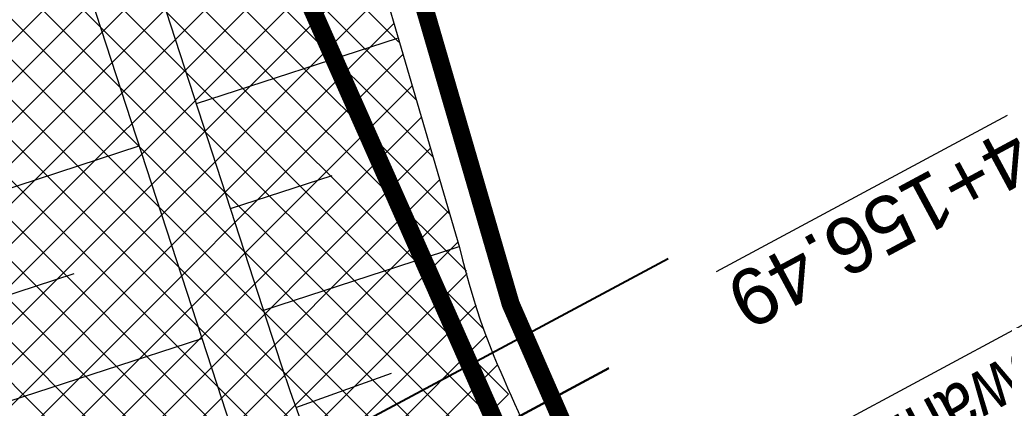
# Model space of a CAD drawing. Header units: metres. Extents: x 7529682 to 7533711, y 5721195 to 5727842.
# Tile 17 of 232: x 7531649 to 7531671, y 5724131 to 5724140. Entities that reach past the tile are written whole.
import ezdxf

# ---------------------------------------------------------------- set-up
doc = ezdxf.new("R2010")
doc.units = ezdxf.units.M
doc.linetypes.add('817-dzialki-09-05-04$0$HIDDEN', pattern=[0.375, 0.25, -0.125])
doc.linetypes.add('ACAD_ISO05W100', pattern=[33, 24, -3, 0, -3, 0, -3])
for name, color, linetype, lineweight, true_color in [('D-hatch-ciag-pieszo-rowerowy', 7, 'Continuous', 13, 0xff9f80), ('D-hatch-gwozdziowanie', 7, 'Continuous', 13, 0xffc824), ('D-LR-etap-III', 7, '817-dzialki-09-05-04$0$HIDDEN', 50, 0x00008f), ('D-przekroje-pop', 7, 'Continuous', 50, 0x000099), ('D-typowe', 7, 'Continuous', 40, 0x0061c2)]:
    doc.layers.add(name, color=color, linetype=linetype, lineweight=lineweight, true_color=true_color)
for name, color, linetype in [('D-hatch-pobocza', 131, 'Continuous'), ('D-skarpa', 2, 'Continuous'), ('D-skarpa-kreskowanie', 2, 'Continuous')]:
    doc.layers.add(name, color=color, linetype=linetype)
doc.layers.add('D-opisy', color=2, linetype='Continuous', lineweight=30)
doc.layers.add('D-pas-drogowy', color=7, linetype='ACAD_ISO05W100', lineweight=50)
doc.styles.add('2mm08', font='arial.ttf', dxfattribs={"width": 0.8})
doc.styles.get("Standard").update_dxf_attribs({"font": 'arial.ttf'})
pattern_1 = [(45, (0, 0), (-0.3367596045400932, 0.3367596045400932), []), (135, (0, 0), (-0.3367596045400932, -0.3367596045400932), [])]

msp = doc.modelspace()

# ---------------------------------------------------------------- hatches: boundary and pattern name
at = {"layer": 'D-hatch-ciag-pieszo-rowerowy'}
h = msp.add_hatch(dxfattribs=at)
h.set_pattern_fill('ANSI37', color=256, scale=0.15, style=0)
h.set_pattern_definition(pattern_1)
edge = h.paths.add_edge_path()
edge.add_line((7531644.774618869, 5724139.264231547), (7531642.006493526, 5724137.812366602))
edge.add_arc((7531613.481781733, 5724128.520390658), 29.99999999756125, 18.006799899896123, 18.04311234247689, ccw=False)
edge.add_line((7531642.012376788, 5724137.794286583), (7531643.985495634, 5724131.724102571))
edge.add_arc((7531672.516090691, 5724140.997998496), 29.99999999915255, 198.0067998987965, 208.2899328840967)
edge.add_line((7531646.099271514, 5724126.779993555), (7531649.993960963, 5724119.543724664))
edge.add_line((7531649.993960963, 5724119.543724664), (7531652.861359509, 5724119.414572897))
edge.add_line((7531652.861359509, 5724119.414572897), (7531649.906948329, 5724124.903820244))
edge.add_arc((7531674.122365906, 5724137.936991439), 27.49999999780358, 198.0067998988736, 208.2899328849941, ccw=False)
edge.add_line((7531647.969320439, 5724129.435920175), (7531644.774618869, 5724139.264231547))
at = {"layer": 'D-hatch-gwozdziowanie'}
h = msp.add_hatch(dxfattribs=at)
h.set_pattern_fill('ANSI37', color=256, scale=0.2, style=0)
h.set_pattern_definition([(45, (0.475509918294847, 0.1545649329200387), (-0.4490128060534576, 0.4490128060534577), []), (135, (0.475509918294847, 0.1545649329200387), (-0.4490128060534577, -0.4490128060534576), [])])
h.paths.add_polyline_path([(7531660.631333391, 5724129.001025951), (7531661.337392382, 5724127.501487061), (7531652.263785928, 5724122.617909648), (7531650.320592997, 5724126.275739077), (7531649.45599777, 5724128.248489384), (7531648.85443064, 5724129.947817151), (7531648.181288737, 5724132.0186986), (7531646.54895622, 5724137.040473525), (7531645.235833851, 5724142.166231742), (7531649.507318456, 5724144.35226245), (7531650.838276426, 5724145.048840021), (7531655.150725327, 5724147.289687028), (7531656.960557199, 5724139.649842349), (7531658.334433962, 5724135.005104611), (7531658.950504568, 5724132.874656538), (7531659.725206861, 5724130.829903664)])
at = {"layer": 'D-hatch-pobocza'}
h = msp.add_hatch(dxfattribs=at)
h.set_pattern_fill('ANSI37', color=256, scale=0.15, style=0)
h.set_pattern_definition(pattern_1)
h.paths.add_polyline_path([(7531641.557825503, 5724137.251755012), (7531638.973820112, 5724135.895878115), (7531641.006768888, 5724132.021778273), (7531664.906257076, 5724087.616922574), (7531677.64401952, 5724064.785715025), (7531683.112433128, 5724054.988140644), (7531686.752875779, 5724048.180044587), (7531695.447538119, 5724031.696667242), (7531703.748818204, 5724015.917210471), (7531709.214143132, 5724005.513965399), (7531719.388607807, 5723986.14687362), (7531726.295217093, 5723973.000144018), (7531732.740794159, 5723960.735633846), (7531735.13, 5723956.19), (7531735.640456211, 5723955.218925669), (7531738.920835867, 5723952.151005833), (7531736.413235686, 5723957.004825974), (7531736.305660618, 5723956.961851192), (7531727.534596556, 5723973.651249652), (7531720.62798727, 5723986.797979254), (7531710.453522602, 5724006.165071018), (7531704.987823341, 5724016.569028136), (7531696.686186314, 5724032.349163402), (7531687.989321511, 5724048.836716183), (7531684.341062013, 5724055.659430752), (7531678.866615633, 5724065.467813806), (7531666.134017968, 5724088.289763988), (7531645.570935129, 5724126.495633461, -0.04489876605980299), (7531643.41488373, 5724131.53862466)])

# ---------------------------------------------------------------- linework, layer by layer
at = {"layer": 'D-LR-etap-III', "ltscale": 10, "flags": 128}
msp.add_lwpolyline([(7531750.474471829, 5723895.103125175, 0.4, 0.4, 0), (7531750.505, 5723895.13, 0.4, 0.4, 0), (7531682.71, 5724022.92, 0.4, 0.4, 0), (7531619.177023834, 5724147.203692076, 0.4, 0.4, 0), (7531592.308960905, 5724198.48863389, 0.4, 0.4, 0), (7531553.263875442, 5724272.918564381, 0.4, 0.4, 0), (7531504.019999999, 5724366.79, 0.4, 0.4, 0), (7531482.09, 5724407.62, 0.4, 0.4, 0), (7531412.350402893, 5724541.182759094, 0.4, 0.4, 0), (7531388.463669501, 5724586.929768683, 0.4, 0.4, 0), (7531345.12, 5724669.94, 0.4, 0.4, 0), (7531127.66, 5725081.67, 0.4, 0.4, 0), (7531059.253139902, 5725211.040795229, 0.4, 0.4, 0), (7531008.007244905, 5725307.953830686, 0.4, 0.4, 0), (7530964.181635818, 5725390.835555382, 0.4, 0.4, 0), (7530914.557354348, 5725484.683561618, 0.4, 0.4, 0), (7530865.243241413, 5725577.493975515, 0.4, 0.4, 0), (7530840.085257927, 5725624.058651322, 0.4, 0.4, 0), (7530802.559525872, 5725694.924584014, 0.4, 0.4, 0), (7530755.54, 5725787.51, 0.4, 0.4, 0), (7530708.717810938, 5725876.303221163, 0.4, 0.4, 0), (7530695.12, 5725902.09, 0.4, 0.4, 0), (7530642.91397006, 5726001.07839487, 0.4, 0.4, 0), (7530634.934723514, 5726016.146615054, 0.4, 0.4, 0), (7530610.820000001, 5726061.929999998, 0.4, 0.4, 0), (7530610.820000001, 5726061.929999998, 0.4, 0.4, 0), (7530607.21, 5726063.51, 0.4, 0.4, 0), (7530597.42, 5726080.68, 0.4, 0.4, 0), (7530591.16, 5726088.44, 0.4, 0.4, 0), (7530581.28, 5726107.21, 0.4, 0.4, 0), (7530571.29, 5726130.56, 0.4, 0.4, 0), (7530549.554994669, 5726171.527317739, 0.4, 0.4, 0), (7530531.014309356, 5726206.473807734, 0.4, 0.4, 0), (7530516.461208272, 5726236.016618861, 0.4, 0.4, 0), (7530500.798929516, 5726266.141265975, 0.4, 0.4, 0), (7530491.349999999, 5726283.94, 0.4, 0.4, 0), (7530482.4, 5726303.41, 0.4, 0.4, 0), (7530482.4, 5726303.41, 0.4, 0.4, 0), (7530450.41, 5726357.28, 0.4, 0.4, 0), (7530397.759396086, 5726458.499907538, 0.4, 0.4, 0), (7530334.707815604, 5726583.664702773, 0.4, 0.4, 0), (7530303.939274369, 5726645.167943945, 0.4, 0.4, 0), (7530300.509779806, 5726651.777515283, 0.4, 0.4, 0), (7530289.213532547, 5726671.966724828, 0.4, 0.4, 0), (7530281.54, 5726685.57, 0.4, 0.4, 0), (7530261.37085633, 5726724.163374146, 0.4, 0.4, 0), (7530254.03, 5726738.21, 0.4, 0.4, 0), (7530197.219999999, 5726845.06, 0.4, 0.4, 0), (7530194.71, 5726849.15, 0.4, 0.4, 0), (7530195.92, 5726850.75, 0.4, 0.4, 0), (7530170.546669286, 5726892.961489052, 0.4, 0.4, 0), (7530143.174718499, 5726945.065838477, 0.4, 0.4, 0), (7530105.059999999, 5727018.32, 0.4, 0.4, 0), (7530100.059999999, 5727027.16, 0.4, 0.4, 0), (7530062.318670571, 5727099.625398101, 0.4, 0.4, 0), (7530015.378537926, 5727189.420463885, 0.4, 0.4, 0), (7529983.207960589, 5727250.206596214, 0.4, 0.4, 0), (7529953.284293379, 5727306.74720398, 0.4, 0.4, 0), (7529900.67053443, 5727406.15903814, 0.4, 0.4, 0), (7529890.630239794, 5727425.131178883, 0.4, 0.4, 0), (7529875.155383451, 5727454.426350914, 0.4, 0.4, 0), (7529857.560096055, 5727487.787346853, 0.4, 0.4, 0), (7529835.194401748, 5727530.19312405, 0.4, 0.4, 0), (7529811.740544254, 5727574.662079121, 0.4, 0.4, 0), (7529792.101859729, 5727611.922638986, 0.4, 0.4, 0), (7529768.066117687, 5727657.469613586, 0.4, 0.4, 0), (7529755.210566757, 5727682.131373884, 0.4, 0.4, 0), (7529753.309999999, 5727681.13, 0.4, 0.4, 0), (7529739.21, 5727707.77, 0.4, 0.4, 0), (7529735.394745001, 5727711.251990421, 0.4, 0.4, 0), (7529725.42, 5727730.2, 0.4, 0.4, 0), (7529723.55, 5727729.88, 0.4, 0.4, 0), (7529695.566668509, 5727782.932080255, 0.4, 0.4, 0), (7529717.67971874, 5727794.024357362, 0.4, 0.4, 0), (7529736.274870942, 5727758.647400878, 0.4, 0.4, 0), (7529736.274870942, 5727758.647400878, 0.4, 0.4, 0), (7529744.511003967, 5727750.406106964, 0.4, 0.4, 0), (7529744.511003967, 5727750.406106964, 0.4, 0.4, 0), (7529750.282568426, 5727738.549848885, 0.4, 0.4, 0), (7529777.108510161, 5727687.569424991, 0.4, 0.4, 0), (7529796.51537536, 5727651.329932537, 0.4, 0.4, 0), (7529814.937945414, 5727616.793170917, 0.4, 0.4, 0), (7529839.006722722, 5727572.303976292, 0.4, 0.4, 0), (7529860.617626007, 5727532.509108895, 0.4, 0.4, 0), (7529882.348967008, 5727491.504261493, 0.4, 0.4, 0), (7529904.865139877, 5727449.096370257, 0.4, 0.4, 0), (7529920.747384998, 5727418.884773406, 0.4, 0.4, 0), (7529946.676504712, 5727368.547487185, 0.4, 0.4, 0), (7529972.024701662, 5727320.573310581, 0.4, 0.4, 0), (7529987.740014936, 5727290.153392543, 0.4, 0.4, 0), (7529996.497385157, 5727273.661630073, 0.4, 0.4, 0), (7530017.541471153, 5727234.202689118, 0.4, 0.4, 0), (7530033.053657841, 5727204.864166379, 0.4, 0.4, 0), (7530051.622983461, 5727170.222745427, 0.4, 0.4, 0), (7530069.276612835, 5727137.015751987, 0.4, 0.4, 0), (7530089.385386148, 5727097.533639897, 0.4, 0.4, 0), (7530109.712512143, 5727060.746615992, 0.4, 0.4, 0), (7530136.769722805, 5727011.640131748, 0.4, 0.4, 0), (7530162.446686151, 5726962.743777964, 0.4, 0.4, 0), (7530187.674104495, 5726916.992101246, 0.4, 0.4, 0), (7530207.820739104, 5726879.335323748, 0.4, 0.4, 0), (7530230.625609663, 5726834.518686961, 0.4, 0.4, 0), (7530262.288093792, 5726776.61832811, 0.4, 0.4, 0), (7530277.509672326, 5726760.213143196, 0.4, 0.4, 0), (7530286.036865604, 5726744.106684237, 0.4, 0.4, 0), (7530288.097472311, 5726735.884066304, 0.4, 0.4, 0), (7530290.393870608, 5726725.046963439, 0.4, 0.4, 0), (7530296.17664807, 5726713.582980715, 0.4, 0.4, 0), (7530302.726195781, 5726701.18226779, 0.4, 0.4, 0), (7530325.685047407, 5726657.466383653, 0.4, 0.4, 0), (7530343.243978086, 5726623.648592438, 0.4, 0.4, 0), (7530360.229820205, 5726591.746871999, 0.4, 0.4, 0), (7530383.20855044, 5726548.059469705, 0.4, 0.4, 0), (7530406.017875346, 5726503.605514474, 0.4, 0.4, 0), (7530427.464919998, 5726462.620289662, 0.4, 0.4, 0), (7530447.9278544, 5726424.388014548, 0.4, 0.4, 0), (7530471.126878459, 5726379.920667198, 0.4, 0.4, 0), (7530490.501003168, 5726343.033350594, 0.4, 0.4, 0), (7530509.499458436, 5726306.733076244, 0.4, 0.4, 0), (7530529.890269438, 5726267.244072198, 0.4, 0.4, 0), (7530543.852446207, 5726238.990319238, 0.4, 0.4, 0), (7530554.808897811, 5726218.943990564, 0.4, 0.4, 0), (7530559.027108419, 5726212.223286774, 0.4, 0.4, 0), (7530563.060988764, 5726206.409670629, 0.4, 0.4, 0), (7530566.93354971, 5726200.463543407, 0.4, 0.4, 0), (7530569.771022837, 5726194.901501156, 0.4, 0.4, 0), (7530571.47319415, 5726191.282350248, 0.4, 0.4, 0), (7530572.839142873, 5726188.024533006, 0.4, 0.4, 0), (7530575.295071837, 5726182.034664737, 0.4, 0.4, 0), (7530579.736851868, 5726173.306070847, 0.4, 0.4, 0), (7530583.3, 5726167.41, 0.4, 0.4, 0), (7530593.4, 5726163.33, 0.4, 0.4, 0), (7530598.618375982, 5726155.264489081, 0.4, 0.4, 0), (7530608.258304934, 5726140.497132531, 0.4, 0.4, 0), (7530603.269999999, 5726136.83, 0.4, 0.4, 0), (7530606.53, 5726131.84, 0.4, 0.4, 0), (7530604.239057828, 5726124.21679044, 0.4, 0.4, 0), (7530605.847136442, 5726121.630127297, 0.4, 0.4, 0), (7530608.971611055, 5726116.164124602, 0.4, 0.4, 0), (7530618.114293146, 5726097.791111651, 0.4, 0.4, 0), (7530651.213125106, 5726034.959524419, 0.4, 0.4, 0), (7530670.243741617, 5725998.61095082, 0.4, 0.4, 0), (7530698.075474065, 5725945.952624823, 0.4, 0.4, 0), (7530716.505955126, 5725911.3051464, 0.4, 0.4, 0), (7530735.223454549, 5725875.667401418, 0.4, 0.4, 0), (7530752.504235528, 5725842.154920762, 0.4, 0.4, 0), (7530778.310652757, 5725793.501254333, 0.4, 0.4, 0), (7530797.499961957, 5725756.381811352, 0.4, 0.4, 0), (7530812.518974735, 5725728.28874362, 0.4, 0.4, 0), (7530820.039295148, 5725713.160404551, 0.4, 0.4, 0), (7530822.422446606, 5725710.193574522, 0.4, 0.4, 0), (7530833.154893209, 5725688.800634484, 0.4, 0.4, 0), (7530849.629354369, 5725656.158601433, 0.4, 0.4, 0), (7530867.98290276, 5725621.963939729, 0.4, 0.4, 0), (7530872.629809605, 5725612.88760475, 0.4, 0.4, 0), (7530880.354488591, 5725597.594500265, 0.4, 0.4, 0), (7530883.839446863, 5725593.389159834, 0.4, 0.4, 0), (7530891.782113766, 5725587.763349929, 0.4, 0.4, 0), (7530895.038670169, 5725584.280746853, 0.4, 0.4, 0), (7530897.033644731, 5725580.941110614, 0.4, 0.4, 0), (7530900.951646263, 5725579.945856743, 0.4, 0.4, 0), (7530904.80970798, 5725571.977328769, 0.4, 0.4, 0), (7530903.682362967, 5725568.566434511, 0.4, 0.4, 0), (7530908.900614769, 5725558.844845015, 0.4, 0.4, 0), (7530910.252030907, 5725545.671606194, 0.4, 0.4, 0), (7530912.872986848, 5725538.645543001, 0.4, 0.4, 0), (7530945.278171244, 5725478.464284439, 0.4, 0.4, 0), (7530959.692318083, 5725450.24628822, 0.4, 0.4, 0), (7531002.82670893, 5725368.192370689, 0.4, 0.4, 0), (7531044.703532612, 5725290.314293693, 0.4, 0.4, 0), (7531064.098839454, 5725253.212562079, 0.4, 0.4, 0), (7531083.010253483, 5725216.677517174, 0.4, 0.4, 0), (7531113.013137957, 5725158.465613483, 0.4, 0.4, 0), (7531137.364304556, 5725113.07076138, 0.4, 0.4, 0), (7531150.830830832, 5725086.711759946, 0.4, 0.4, 0), (7531159.745663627, 5725076.640848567, 0.4, 0.4, 0), (7531166.309999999, 5725074.58, 0.4, 0.4, 0), (7531172.29, 5725062.58, 0.4, 0.4, 0), (7531170.589828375, 5725055.605912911, 0.4, 0.4, 0), (7531173.732823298, 5725044.080706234, 0.4, 0.4, 0), (7531215.342008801, 5724964.859648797, 0.4, 0.4, 0), (7531238.054496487, 5724921.684649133, 0.4, 0.4, 0), (7531262.389821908, 5724875.282876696, 0.4, 0.4, 0), (7531295.587160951, 5724811.265731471, 0.4, 0.4, 0), (7531348.487908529, 5724712.362812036, 0.4, 0.4, 0), (7531363.740817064, 5724682.68394264, 0.4, 0.4, 0), (7531366.986905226, 5724675.865317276, 0.4, 0.4, 0), (7531382.541261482, 5724646.110625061, 0.4, 0.4, 0), (7531401.299165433, 5724610.874551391, 0.4, 0.4, 0), (7531428.964837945, 5724558.862274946, 0.4, 0.4, 0), (7531449.111202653, 5724520.397801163, 0.4, 0.4, 0), (7531477.292992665, 5724465.831467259, 0.4, 0.4, 0), (7531500.996290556, 5724421.112506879, 0.4, 0.4, 0), (7531512.121834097, 5724400.549045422, 0.4, 0.4, 0), (7531513.78163794, 5724396.757451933, 0.4, 0.4, 0), (7531526.32, 5724379.39, 0.4, 0.4, 0), (7531566.783642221, 5724302.73628205, 0.4, 0.4, 0), (7531578.579156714, 5724282.774819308, 0.4, 0.4, 0), (7531584.232619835, 5724273.111246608, 0.4, 0.4, 0), (7531590.109283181, 5724263.508189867, 0.4, 0.4, 0), (7531593.027899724, 5724258.771479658, 0.4, 0.4, 0), (7531595.711841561, 5724254.226824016, 0.4, 0.4, 0), (7531601.659976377, 5724243.898197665, 0.4, 0.4, 0), (7531606.097733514, 5724235.986407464, 0.4, 0.4, 0), (7531609.382207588, 5724230.799061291, 0.4, 0.4, 0), (7531611.580260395, 5724227.671180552, 0.4, 0.4, 0), (7531612.707802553, 5724225.86410867, 0.4, 0.4, 0), (7531618.665224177, 5724214.480919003, 0.4, 0.4, 0), (7531619.885522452, 5724212.333950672, 0.4, 0.4, 0), (7531620.931818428, 5724210.787064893, 0.4, 0.4, 0), (7531623.518605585, 5724207.111542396, 0.4, 0.4, 0), (7531626.143926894, 5724203.61306897, 0.4, 0.4, 0), (7531632.022984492, 5724196.485954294, 0.4, 0.4, 0), (7531653.949089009, 5724152.617641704, 0.4, 0.4, 0), (7531656.750690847, 5724143.103797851, 0.4, 0.4, 0), (7531659.61440691, 5724133.254504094, 0.4, 0.4, 0), (7531661.627147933, 5724128.646047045, 0.4, 0.4, 0.01093811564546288), (7531674.314987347, 5724101.43546424, 0.4, 0.4, 0), (7531685.137626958, 5724081.408252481, 0.4, 0.4, 0), (7531692.159945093, 5724066.277333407, 0.4, 0.4, 0), (7531699.662164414, 5724051.388120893, 0.4, 0.4, 0), (7531704.480624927, 5724040.808561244, 0.4, 0.4, 0), (7531704.480624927, 5724040.808561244, 0.4, 0.4, 0), (7531704.401251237, 5724037.368913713, 0.4, 0.4, 0), (7531720.383609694, 5724003.441317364, 0.4, 0.4, 0), (7531728.79890528, 5723986.206298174, 0.4, 0.4, 0), (7531733.237926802, 5723977.192631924, 0.4, 0.4, 0), (7531736.750027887, 5723969.505210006, 0.4, 0.4, 0), (7531737.336143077, 5723968.518916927, 0.4, 0.4, 0), (7531738.285051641, 5723967.699360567, 0.4, 0.4, 0), (7531742.180915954, 5723962.346428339, 0.4, 0.4, 0), (7531744.286141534, 5723958.615526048, 0.4, 0.4, 0), (7531755.393260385, 5723944.192617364, 0.4, 0.4, 0), (7531758.69, 5723936.76, 0.4, 0.4, 0), (7531780.08, 5723929.25, 0.4, 0.4, 0), (7531792.611989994, 5723906.337708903, 0.4, 0.4, 0), (7531792.611989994, 5723906.337708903, 0.4, 0.4, 0), (7531756.962094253, 5723883.055323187, 0.4, 0.4, 0), (7531750.46, 5723895.130000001, 0.4, 0.4, 0), (7531750.46, 5723895.130000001, 0, 0, 0)], format="xyseb", dxfattribs=at)
at = {"layer": 'D-opisy'}
msp.add_line((7531650.247294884, 5724121.633961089), (7531683.183453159, 5724139.360791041), dxfattribs=at)
at = {"layer": 'D-pas-drogowy', "ltscale": 0.2, "flags": 128}
msp.add_lwpolyline([(7531633.018560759, 5724182.834272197, 0.4, 0.4, 0), (7531617.558899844, 5724211.608162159, 0.4, 0.4, 0), (7531566.783642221, 5724302.73628205, 0.4, 0.4, 0), (7531538.419082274, 5724356.469679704, 0.4, 0.4, 0), (7531526.32, 5724379.39, 0.4, 0.4, 0), (7531516.102085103, 5724393.607319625, 0.4, 0.4, 0.001485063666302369), (7531513.78037409, 5724396.837773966, 0.4, 0.4, 0), (7531501.87, 5724413.41, 0.4, 0.4, 0), (7531474.926107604, 5724464.507896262, 0.4, 0.4, 0), (7531446.200436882, 5724518.992313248, 0.4, 0.4, 0), (7531424.962185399, 5724559.262257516, 0.4, 0.4, 0), (7531398.444460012, 5724609.565801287, 0.4, 0.4, 0), (7531379.647455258, 5724645.216004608, 0.4, 0.4, 0), (7531365.23, 5724672.56, 0.4, 0.4, 0), (7531341.305752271, 5724717.915356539, 0.4, 0.4, 0), (7531312.899996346, 5724771.788898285, 0.4, 0.4, 0), (7531292.590923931, 5724810.306502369, 0.4, 0.4, 0), (7531259.391619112, 5724873.271351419, 0.4, 0.4, 0), (7531233.740401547, 5724921.922582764, 0.4, 0.4, 0), (7531203.072738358, 5724980.092044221, 0.4, 0.4, 0), (7531173.471398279, 5725036.225177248, 0.4, 0.4, 0), (7531168.269999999, 5725046.09, 0.4, 0.4, 0), (7531172.29, 5725062.58, 0.4, 0.4, 0), (7531166.309999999, 5725074.58, 0.4, 0.4, 0), (7531150.32, 5725079.6, 0.4, 0.4, 0), (7531141.5, 5725096.43, 0.4, 0.4, 0), (7531109.311735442, 5725157.814415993, 0.4, 0.4, 0), (7531086.641300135, 5725201.047918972, 0.4, 0.4, 0), (7531059.198258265, 5725253.383662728, 0.4, 0.4, 0), (7531028.206828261, 5725312.48946212, 0.4, 0.4, 0), (7530999.104694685, 5725367.990143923, 0.4, 0.4, 0), (7530956.247527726, 5725449.724815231, 0.4, 0.4, 0), (7530924.397774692, 5725510.463768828, 0.4, 0.4, 0), (7530897.509999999, 5725561.74, 0.4, 0.4, 0), (7530894.46, 5725566.14, 0.4, 0.4, 0), (7530892.16, 5725570.49, 0.4, 0.4, 0), (7530869.362688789, 5725613.307018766, 0.4, 0.4, 0), (7530861.693971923, 5725627.704613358, 0.4, 0.4, 0), (7530852.74, 5725644.52, 0.4, 0.4, 0), (7530831.509999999, 5725684.2, 0.4, 0.4, 0), (7530811.13, 5725722.52, 0.4, 0.4, 0), (7530792.3476413, 5725757.940652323, 0.4, 0.4, 0), (7530768.03, 5725803.8, 0.4, 0.4, 0), (7530748.768542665, 5725840.178507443, 0.4, 0.4, 0), (7530727.7, 5725879.97, 0.4, 0.4, 0), (7530712.0981582, 5725909.54523909, 0.4, 0.4, 0), (7530693.644105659, 5725944.645156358, 0.4, 0.4, 0), (7530665.702224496, 5725997.538976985, 0.4, 0.4, 0), (7530641.759999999, 5726042.88, 0.4, 0.4, 0), (7530616.5, 5726091.48, 0.4, 0.4, 0), (7530604.628439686, 5726114.319880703, 0.4, 0.4, -0.007762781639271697), (7530602.5, 5726118.43, 0.4, 0.4, 0), (7530603.992037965, 5726123.394821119, 0.4, 0.4, 0), (7530606.53, 5726131.84, 0.4, 0.4, 0), (7530603.269999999, 5726136.83, 0.4, 0.4, 0), (7530593.775620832, 5726151.368713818, 0.4, 0.4, 0), (7530590.202637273, 5726156.84001263, 0.4, 0.4, 0), (7530583.3, 5726167.41, 0.4, 0.4, 0), (7530580.578343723, 5726170.427567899, 0.4, 0.4, 0), (7530575.849999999, 5726175.67, 0.4, 0.4, 0), (7530569.009999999, 5726186.66, 0.4, 0.4, 0), (7530562.555322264, 5726199.189409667, 0.4, 0.4, 0), (7530555.67, 5726211.39, 0.4, 0.4, 0), (7530548.29, 5726224.23, 0.4, 0.4, 0), (7530540.58, 5726237.71, 0.4, 0.4, 0), (7530532.679999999, 5726252.65, 0.4, 0.4, 0), (7530524.059999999, 5726269.35, 0.4, 0.4, 0), (7530502.82, 5726309.91, 0.4, 0.4, 0), (7530488.83, 5726336.63, 0.4, 0.4, 0), (7530466.03, 5726380.16, 0.4, 0.4, 0), (7530438.469999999, 5726432.77, 0.4, 0.4, 0), (7530424.53, 5726459.09, 0.4, 0.4, 0), (7530401.63, 5726502.97, 0.4, 0.4, 0), (7530383.38, 5726538.06, 0.4, 0.4, 0), (7530353.969999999, 5726593.52, 0.4, 0.4, 0), (7530338.469999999, 5726622.74, 0.4, 0.4, 0), (7530322.009999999, 5726653.88, 0.4, 0.4, 0), (7530297.54, 5726700.33, 0.4, 0.4, 0), (7530287.38, 5726719.6, 0.4, 0.4, 0), (7530285.94993921, 5726722.315508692, 0.4, 0.4, 0), (7530280.259999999, 5726733.12, 0.4, 0.4, 0), (7530266.73, 5726758.74, 0.4, 0.4, 0), (7530260.42, 5726770.47, 0.4, 0.4, 0), (7530253.25, 5726783.82, 0.4, 0.4, 0), (7530244.95, 5726799.33, 0.4, 0.4, 0), (7530239.389999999, 5726808.49, 0.4, 0.4, 0), (7530238.29, 5726807.9, 0.4, 0.4, 0), (7530218.11, 5726850.67, 0.4, 0.4, 0), (7530175.906646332, 5726928.168028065, 0.4, 0.4, 0), (7530096.679999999, 5727076.15, 0.4, 0.4, 0), (7530094.679999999, 5727079.89, 0.4, 0.4, 0), (7530064.59693469, 5727135.522637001, 0.4, 0.4, 0), (7530046.730970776, 5727168.8921561, 0.4, 0.4, 0), (7530025.803045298, 5727208.461374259, 0.4, 0.4, 0), (7530012.846501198, 5727232.979315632, 0.4, 0.4, 0), (7529994.15, 5727268.45, 0.4, 0.4, 0), (7529981.670868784, 5727291.93018666, 0.4, 0.4, 0), (7529949.889999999, 5727351.73, 0.4, 0.4, 0), (7529924.75, 5727399.03, 0.4, 0.4, 0), (7529915.515824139, 5727417.099754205, 0.4, 0.4, 0), (7529885.83, 5727475.19, 0.4, 0.4, 0), (7529862.559999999, 5727519.97, 0.4, 0.4, 0), (7529852.984923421, 5727538.191086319, 0.4, 0.4, 0), (7529836.513084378, 5727569.51130111, 0.4, 0.4, 0), (7529815.36890814, 5727609.140983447, 0.4, 0.4, 0), (7529792.795203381, 5727651.247499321, 0.4, 0.4, 0), (7529774.199114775, 5727685.858348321, 0.4, 0.4, 0), (7529746.966026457, 5727736.059440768, 0.4, 0.4, 0), (7529733.92, 5727757.62, 0.4, 0.4, 0), (7529708.607472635, 5727806.388536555, 0.4, 0.4, 0), (7529688.491967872, 5727796.344621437, 0.4, 0.4, 0), (7529723.55, 5727729.88, 0.4, 0.4, 0), (7529725.42, 5727730.2, 0.4, 0.4, 0), (7529735.38, 5727711.28, 0.4, 0.4, 0), (7529739.21, 5727707.77, 0.4, 0.4, 0), (7529753.309999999, 5727681.13, 0.4, 0.4, 0), (7529755.178396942, 5727682.114424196, 0.4, 0.4, 0), (7529792.101859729, 5727611.922638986, 0.4, 0.4, 0), (7529811.740544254, 5727574.662079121, 0.4, 0.4, 0), (7529835.194401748, 5727530.19312405, 0.4, 0.4, 0), (7529857.560096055, 5727487.787346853, 0.4, 0.4, 0), (7529875.155383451, 5727454.426350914, 0.4, 0.4, 0), (7529890.630239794, 5727425.131178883, 0.4, 0.4, 0), (7529900.67053443, 5727406.15903814, 0.4, 0.4, 0), (7529953.284293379, 5727306.74720398, 0.4, 0.4, 0), (7529983.207960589, 5727250.206596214, 0.4, 0.4, 0), (7530015.378537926, 5727189.420463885, 0.4, 0.4, 0), (7530062.318670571, 5727099.625398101, 0.4, 0.4, 0), (7530100.059999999, 5727027.16, 0.4, 0.4, 0), (7530105.059999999, 5727018.32, 0.4, 0.4, 0), (7530143.174718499, 5726945.065838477, 0.4, 0.4, 0), (7530170.546669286, 5726892.961489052, 0.4, 0.4, 0), (7530195.92, 5726850.75, 0.4, 0.4, 0), (7530194.71, 5726849.15, 0.4, 0.4, 0), (7530197.219999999, 5726845.06, 0.4, 0.4, 0), (7530254.03, 5726738.21, 0.4, 0.4, 0), (7530261.37085633, 5726724.163374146, 0.4, 0.4, 0), (7530281.54, 5726685.57, 0.4, 0.4, 0), (7530289.213532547, 5726671.966724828, 0.4, 0.4, 0), (7530300.509779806, 5726651.777515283, 0.4, 0.4, 0), (7530303.939274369, 5726645.167943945, 0.4, 0.4, 0), (7530334.707815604, 5726583.664702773, 0.4, 0.4, 0), (7530397.759396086, 5726458.499907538, 0.4, 0.4, 0), (7530450.41, 5726357.28, 0.4, 0.4, 0), (7530482.4, 5726303.41, 0.4, 0.4, 0), (7530483.687990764, 5726301.003383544, 0.4, 0.4, 0), (7530491.349999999, 5726283.94, 0.4, 0.4, 0), (7530512.67, 5726243.78, 0.4, 0.4, 0), (7530529.429999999, 5726209.46, 0.4, 0.4, 0), (7530571.29, 5726130.56, 0.4, 0.4, 0), (7530581.28, 5726107.21, 0.4, 0.4, 0), (7530591.16, 5726088.44, 0.4, 0.4, 0), (7530597.42, 5726080.68, 0.4, 0.4, 0), (7530607.21, 5726063.51, 0.4, 0.4, 0), (7530610.820000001, 5726061.929999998, 0.4, 0.4, 0), (7530634.934723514, 5726016.146615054, 0.4, 0.4, 0), (7530642.91397006, 5726001.07839487, 0.4, 0.4, 0), (7530695.12, 5725902.09, 0.4, 0.4, 0), (7530708.717810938, 5725876.303221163, 0.4, 0.4, 0), (7530755.54, 5725787.51, 0.4, 0.4, 0), (7530802.559525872, 5725694.924584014, 0.4, 0.4, 0), (7530840.085257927, 5725624.058651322, 0.4, 0.4, 0), (7530865.243241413, 5725577.493975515, 0.4, 0.4, 0), (7530914.557354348, 5725484.683561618, 0.4, 0.4, 0), (7530964.181635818, 5725390.835555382, 0.4, 0.4, 0), (7531008.007244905, 5725307.953830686, 0.4, 0.4, 0), (7531059.253139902, 5725211.040795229, 0.4, 0.4, 0), (7531127.66, 5725081.67, 0.4, 0.4, 0), (7531345.12, 5724669.94, 0.4, 0.4, 0), (7531388.463669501, 5724586.929768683, 0.4, 0.4, 0), (7531412.350402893, 5724541.182759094, 0.4, 0.4, 0), (7531482.09, 5724407.62, 0.4, 0.4, 0), (7531504.019999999, 5724366.79, 0.4, 0.4, 0), (7531519.374444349, 5724337.520497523, 0.4, 0.4, 0), (7531563.748815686, 5724252.931583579, 0.4, 0.4, 0), (7531602.175111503, 5724179.681224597, 0.4, 0.4, 0), (7531619.177023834, 5724147.203692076, 0.4, 0.4, 0), (7531625.038493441, 5724135.63500206, 0.4, 0.4, 0), (7531656.796442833, 5724073.31633882, 0.4, 0.4, 0), (7531675.12, 5724037.36, 0.4, 0.4, 0), (7531682.71, 5724022.92, 0.4, 0.4, 0), (7531705.565196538, 5723979.810545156, 0.4, 0.4, 0), (7531736.605941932, 5723921.261514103, 0.4, 0.4, 0), (7531750.46, 5723895.130000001, 0.4, 0.4, 0), (7531740.769999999, 5723886.56, 0.4, 0.4, 0), (7531732.86, 5723885, 0.4, 0.4, 0), (7531722.179999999, 5723887.77, 0.4, 0.4, 0), (7531729.87, 5723862.17, 0.4, 0.4, 0), (7531742.92, 5723861.93, 0.4, 0.4, 0), (7531763.71, 5723859.52, 0.4, 0.4, 0), (7531768.42, 5723854.12, 0.4, 0.4, 0), (7531787.42, 5723817.97, 0.4, 0.4, 0), (7531795.57, 5723809.82, 0.4, 0.4, 0), (7531816.346897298, 5723819.850397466, 0.4, 0.4, 0), (7531816.346897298, 5723819.850397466, 0.4, 0.4, 0), (7531805.059999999, 5723843.23, 0.4, 0.4, 0), (7531803.61, 5723886.23, 0.4, 0.4, 0), (7531803.61, 5723886.23, 0.4, 0.4, 0), (7531780.08, 5723929.25, 0.4, 0.4, 0), (7531758.69, 5723936.76, 0.4, 0.4, 0), (7531749.3590272, 5723946.412126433, 0.4, 0.4, 0), (7531742.71, 5723953.29, 0.4, 0.4, 0), (7531735.177368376, 5723967.877529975, 0.4, 0.4, 0), (7531722.37, 5723992.68, 0.4, 0.4, 0), (7531705.041669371, 5724030.885563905, 0.4, 0.4, 0), (7531699.469999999, 5724043.17, 0.4, 0.4, 0), (7531692.69, 5724058.11, 0.4, 0.4, 0), (7531679.672010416, 5724084.016803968, 0.4, 0.4, 0), (7531674.55, 5724094.21, 0.4, 0.4, 0), (7531666.633166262, 5724114.002855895, 0.4, 0.4, 0), (7531649, 5724153.82, 0.4, 0.4, 0), (7531641.49, 5724149.34, 0.4, 0.4, 0), (7531626.04, 5724179.34, 0.4, 0.4, 0), (7531633.03, 5724182.84, 0, 0, 0)], format="xyseb", dxfattribs=at)
at = {"layer": 'D-przekroje-pop', "extrusion": (0.309129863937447, -0.9510198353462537, 0), "elevation": -3115513.131324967}
msp.add_lwpolyline([(8932259.42467996, 0), (8932244.42467996, 0), (8932236.424679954, 0)], dxfattribs=at)
at = {"layer": 'D-przekroje-pop', "extrusion": (0.4739334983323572, -0.8805606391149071, 0), "elevation": -1470938.361755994}
msp.add_lwpolyline([(9344942.746211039, 0), (9344927.746211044, 0), (9344919.746211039, 0)], dxfattribs=at)
at = {"layer": 'D-skarpa', "linetype": 'Continuous'}
for p, q in [((7531654.626459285, 5724131.599829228), (7531651.089379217, 5724142.481447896)), ((7531649.741859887, 5724141.774682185), (7531653.199929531, 5724131.13613443))]:
    msp.add_line(p, q, dxfattribs=at)
msp.add_lwpolyline([(7531655.483972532, 5724144.764350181), (7531658.481811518, 5724134.507485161), (7531658.546568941, 5724134.23918349), (7531658.617439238, 5724133.965119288), (7531658.692859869, 5724133.692925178), (7531658.773081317, 5724133.421700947), (7531658.858096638, 5724133.151535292), (7531658.947897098, 5724132.882517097), (7531659.042472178, 5724132.614735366), (7531659.141809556, 5724132.3482792), (7531659.240904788, 5724132.095944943, 0.008118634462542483), (7531660.496302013, 5724129.297079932), (7531661.352650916, 5724127.478353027), (7531662.222926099, 5724125.583380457), (7531662.939243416, 5724123.673575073), (7531663.7044656, 5724121.908912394), (7531668.547481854, 5724111.689776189), (7531673.117703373, 5724102.08565056, -0.0006664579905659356), (7531675.918616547, 5724096.828077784)], format="xyb", dxfattribs=at)
for centre, radius, start, end in [((7531674.122365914, 5724137.936991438), 20.50000000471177, 198.0067998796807, 208.2899328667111), ((7531674.122365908, 5724137.936991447), 22.00000000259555, 198.0067999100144, 208.2899328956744)]:
    msp.add_arc(centre, radius, start, end, dxfattribs=at)
at = {"layer": 'D-skarpa-kreskowanie'}
for p, q in [((7531652.640633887, 5724137.709104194), (7531657.105341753, 5724139.160361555)), ((7531647.090386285, 5724135.374795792), (7531651.369975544, 5724136.765880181)), ((7531653.399124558, 5724135.375652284), (7531655.653825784, 5724136.108544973)), ((7531654.132017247, 5724133.120951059), (7531658.474256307, 5724134.532399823)), ((7531647.785928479, 5724133.235001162), (7531649.925723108, 5724133.930543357)), ((7531648.481470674, 5724131.095206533), (7531652.761059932, 5724132.486290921)), ((7531654.848280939, 5724130.953384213), (7531656.969053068, 5724131.719903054))]:
    msp.add_line(p, q, dxfattribs=at)
at = {"layer": 'D-typowe'}
msp.add_lwpolyline([(7531663.107633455, 5724134.257603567), (7531629.379911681, 5724116.17629817)], dxfattribs=at)

# ---------------------------------------------------------------- texts
at = {"layer": 'D-opisy', "insert": (7531682.314178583, 5724138.892931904), "char_height": 1.25, "attachment_point": 4, "rotation": 208.28993290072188, "style": '2mm08'}
msp.add_mtext('Koniec proj. gwoździowania skarp\\Pkm 4+160.00', dxfattribs=at)
at = {"layer": 'D-przekroje-pop', "lineweight": 30}
msp.add_text('%%U4+156.49', height=1.25, rotation=208.2899329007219, dxfattribs=at).set_placement((7531670.752603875, 5724137.221136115))

doc.saveas('drawing.dxf')
